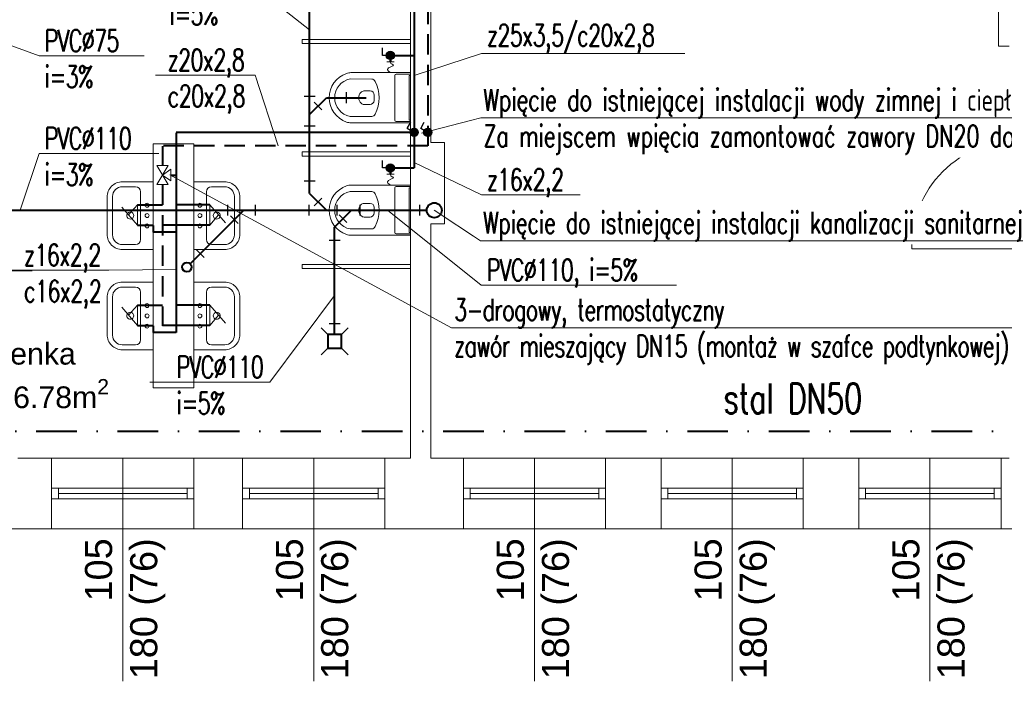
# Model space of a CAD drawing. Header units: millimetres. Extents: x -2390 to 43572, y -15084 to -12114.
# Tile 4 of 52: x 3946 to 4673, y -14257 to -13769. Entities that reach past the tile are written whole.
import ezdxf
from ezdxf import colors
from ezdxf.entities.mleader import LeaderData, LeaderLine
from ezdxf.math import Vec2, Vec3

# ---------------------------------------------------------------- set-up
doc = ezdxf.new("R2010")
doc.units = ezdxf.units.MM
for name, pattern in [('ACAD_ISO02W100', [15, 12, -3]), ('DASHDOT', [1, 0.5, -0.25, 0, -0.25]), ('DASHED2', [0.375, 0.25, -0.125])]:
    doc.linetypes.add(name, pattern=pattern)
for name, color, linetype, lineweight in [('@   Woda zimna', 5, 'Continuous', 40), ('@ c.o. zasilanie', 1, 'Continuous', 50), ('@ kanalizacja sanitarna', 18, 'Continuous', 40), ('@ Woda zimna', 5, 'Continuous', 50), ('@ Woda_ciepła', 1, 'ACAD_ISO02W100', 40), ('@HYDRANTOWA', 108, 'DASHDOT', 40), ('B_Wyposażenie', 10, 'Continuous', 9), ('IS-opis', 7, 'Continuous', 25), ('opisy', 5, 'Continuous', 5), ('stolarka', 3, 'Continuous', 9), ('ściany nośne', 1, 'Continuous', 25)]:
    doc.layers.add(name, color=color, linetype=linetype, lineweight=lineweight)
doc.styles.get("Standard").update_dxf_attribs({"font": 'arial.ttf'})
doc.styles.add('STYLE1', font='arial.ttf', dxfattribs={"width": 0.8, "oblique": 10})
doc.styles.add('TABELKA', font='romans.shx', dxfattribs={"width": 0.9})

# ---------------------------------------------------------------- blocks, each defined once
blk = doc.blocks.new('_None')

msp = doc.modelspace()

# ---------------------------------------------------------------- hatches: boundary and pattern name
at = {"layer": '@ Woda zimna', "lineweight": 25}
for color, points in [(256, [(4216.74, -13795.3, 1), (4222.85, -13795.3, 1)]), (5, [(4234.32, -13852.06, 1), (4240.43, -13852.06, 1)]), (1, [(4244.32, -13852.06, 1), (4250.43, -13852.06, 1)]), (256, [(4216.74, -13878.3, 1), (4222.85, -13878.3, 1)])]:
    msp.add_hatch(color=color, dxfattribs=at).paths.add_polyline_path(points)

# ---------------------------------------------------------------- linework, layer by layer
at = {"layer": '@   Woda zimna'}
for p, q in [((4237.37, -13677.13), (4237.37, -13878.3)), ((4219.79, -13795.3), (4237.37, -13795.3)), ((4237.37, -13852.06), (4061.55, -13852.06)), ((4061.55, -13852.32), (4061.55, -13999.73)), ((4057.73, -13883.53), (4061.55, -13883.53)), ((4219.79, -13878.3), (4237.37, -13878.3)), ((4086.48, -13905.47), (4061.55, -13905.47)), ((4033.02, -13920.47), (4044.66, -13920.47)), ((4044.68, -13920.73), (4044.68, -13925.73)), ((4061.55, -13925.73), (4044.68, -13925.73)), ((4086.48, -13979.47), (4061.55, -13979.47)), ((4033.02, -13994.47), (4044.66, -13994.47)), ((4044.68, -13994.73), (4044.68, -13999.73)), ((4061.55, -13999.73), (4044.68, -13999.73))]:
    msp.add_line(p, q, dxfattribs=at)
at = {"layer": '@ c.o. zasilanie', "color": 0, "lineweight": 5, "ltscale": 100}
for p, q in [((4055.79, -13890.59), (4047.32, -13876.47)), ((4055.79, -13876.47), (4047.32, -13890.59)), ((4047.32, -13876.47), (4055.79, -13876.47)), ((4057.73, -13879.29), (4051.55, -13883.53)), ((4051.55, -13883.53), (4057.73, -13887.76)), ((4057.73, -13887.76), (4057.73, -13879.29)), ((4047.32, -13890.59), (4055.79, -13890.59))]:
    msp.add_line(p, q, dxfattribs=at)
at = {"layer": '@ kanalizacja sanitarna'}
for p, q in [((4160.18, -13897.1), (4160.18, -13755.91)), ((4160.18, -13838.91), (4172.58, -13826.5)), ((4172.58, -13826.5), (4201.92, -13826.48)), ((4160.18, -13897.1), (4172.58, -13909.5)), ((3821.83, -13909.5), (4246.67, -13909.5)), ((4072.03, -13949.01), (4111.53, -13909.5)), ((4178.64, -13921.91), (4191.04, -13909.5)), ((4178.64, -14001.2), (4178.64, -13921.91))]:
    msp.add_line(p, q, dxfattribs=at)
at = {"layer": '@ kanalizacja sanitarna', "lineweight": 25}
for p, q in [((4164.18, -13825.62), (4156.18, -13825.62)), ((4187.25, -13822.49), (4187.25, -13830.49)), ((4169.2, -13835.53), (4163.54, -13829.87)), ((4164.18, -13847.42), (4156.18, -13847.42)), ((4164.18, -13888.06), (4156.18, -13888.06)), ((4099.47, -13905.5), (4099.47, -13913.5)), ((4119.88, -13905.5), (4119.88, -13913.5)), ((4159.65, -13905.5), (4159.65, -13913.5)), ((4169.2, -13900.48), (4163.54, -13906.14)), ((4180.28, -13905.5), (4180.28, -13913.5)), ((4197.29, -13905.5), (4197.29, -13913.5)), ((4241.39, -13905.5), (4241.39, -13913.5)), ((4187.66, -13918.53), (4182, -13912.87)), ((4107.48, -13919.22), (4101.82, -13913.56)), ((4182.64, -13931.82), (4174.64, -13931.82)), ((4082.41, -13944.28), (4076.76, -13938.63)), ((4182.64, -13993.34), (4174.64, -13993.34)), ((4168.64, -13996.2), (4173.64, -14001.2)), ((4183.64, -14001.2), (4188.64, -13996.2)), ((4168.64, -14016.2), (4173.64, -14011.2)), ((4183.64, -14011.2), (4188.64, -14016.2))]:
    msp.add_line(p, q, dxfattribs=at)
at = {"layer": '@ kanalizacja sanitarna'}
msp.add_lwpolyline([(4173.64, -14011.2), (4183.64, -14011.2), (4183.64, -14001.2), (4173.64, -14001.2)], close=True, dxfattribs=at)
for centre, radius in [((4252.17, -13909.5), 5.5), ((4069.56, -13951.48), 3.5)]:
    msp.add_circle(centre, radius, dxfattribs=at)
at = {"layer": '@ Woda zimna', "lineweight": 25}
for p, q in [((4213.95, -13795.3), (4213.95, -13789.79)), ((4216.74, -13795.3), (4213.95, -13795.3)), ((4232.23, -13849.27), (4234.85, -13844.43)), ((4234.69, -13850.6), (4232.23, -13849.27)), ((4213.95, -13878.3), (4213.95, -13872.79)), ((4216.74, -13878.3), (4213.95, -13878.3))]:
    msp.add_line(p, q, dxfattribs=at)
at = {"layer": '@ Woda zimna', "lineweight": 9}
for p, q in [((4222.48, -13799.97), (4217.1, -13799.97)), ((4222.48, -13882.97), (4217.1, -13882.97))]:
    msp.add_line(p, q, dxfattribs=at)
at = {"layer": '@ Woda zimna'}
for p, q in [((4219.79, -13797.34), (4219.79, -13800.22)), ((4219.79, -13880.34), (4219.79, -13883.22))]:
    msp.add_line(p, q, dxfattribs=at)
at = {"layer": '@ Woda zimna', "lineweight": 15}
for p, q in [((4033.02, -13905.47), (4026.52, -13912.97)), ((4033.02, -13920.47), (4033.02, -13905.47)), ((4086.48, -13905.47), (4098.04, -13918.82)), ((4086.48, -13905.47), (4086.48, -13920.47)), ((4033.02, -13920.47), (4021.46, -13907.12)), ((4086.48, -13920.47), (4092.98, -13912.97)), ((4033.02, -13994.47), (4021.46, -13981.12)), ((4033.02, -13979.47), (4026.52, -13986.97)), ((4033.02, -13994.47), (4033.02, -13979.47)), ((4086.48, -13979.47), (4098.04, -13992.82)), ((4086.48, -13979.47), (4086.48, -13994.47)), ((4086.48, -13994.47), (4092.98, -13986.97))]:
    msp.add_line(p, q, dxfattribs=at)
at = {"layer": '@ Woda zimna', "lineweight": 25}
for centre in [(4219.79, -13795.3), (4219.79, -13878.3)]:
    msp.add_circle(centre, 3.05, dxfattribs=at)
at = {"layer": '@ Woda zimna', "color": 5, "lineweight": 25}
msp.add_circle((4237.37, -13852.06), 3.05, dxfattribs=at)
at = {"layer": '@ Woda zimna', "color": 1, "lineweight": 25}
msp.add_circle((4247.37, -13852.06), 3.05, dxfattribs=at)
at = {"layer": '@ Woda zimna', "lineweight": 9}
for points in [[(4219.79, -13800.22), (4220, -13801.94), (4225.21, -13802.19), (4216.48, -13804.36), (4217.93, -13806.53), (4219.81, -13807.98)], [(4219.79, -13883.22), (4220, -13884.94), (4225.21, -13885.19), (4216.48, -13887.36), (4217.93, -13889.53), (4219.81, -13890.98)]]:
    msp.add_open_spline(points, degree=3, knots=[0, 0, 0, 0, 4.811334, 12.53861, 14.786894, 14.786894, 14.786894, 14.786894], dxfattribs=at)
at = {"layer": '@ Woda_ciepła', "linetype": 'DASHED2', "ltscale": 60}
for p, q in [((4247.37, -13862.06), (4051.55, -13862.06)), ((4051.55, -13862.32), (4051.55, -13876.47)), ((4051.55, -13890.59), (4051.55, -13994.73))]:
    msp.add_line(p, q, dxfattribs=at)
at = {"layer": '@ Woda_ciepła', "linetype": 'ByBlock', "ltscale": 5}
for p, q in [((4033.02, -13905.47), (4051.55, -13905.47)), ((4086.48, -13920.47), (4051.55, -13920.47)), ((4033.02, -13979.47), (4051.55, -13979.47)), ((4086.48, -13994.47), (4051.55, -13994.47))]:
    msp.add_line(p, q, dxfattribs=at)
at = {"layer": '@HYDRANTOWA', "ltscale": 60, "transparency": 33554687}
msp.add_line((3237.05, -14072.5), (6168.92, -14072.5), dxfattribs=at)
at = {"layer": 'B_Wyposażenie', "color": 252, "lineweight": 0}
for p, q in [((4234.66, -13783.49), (4154.66, -13783.49)), ((4154.66, -13786.49), (4154.66, -13783.49)), ((4234.66, -13786.49), (4154.66, -13786.49)), ((4234.66, -13807.98), (4190.7, -13807.98)), ((4222.97, -13843), (4222.97, -13809.98)), ((4223.97, -13808.98), (4234.66, -13808.98)), ((4233.66, -13843), (4233.66, -13809.98)), ((4233.66, -13809.98), (4234.66, -13809.98)), ((4205.98, -13812.72), (4190.08, -13812.66)), ((4200.3, -13821.5), (4204.85, -13821.5)), ((4207.78, -13828.5), (4207.85, -13824.5)), ((4200.37, -13831.5), (4204.78, -13831.5)), ((4190.08, -13840.3), (4205.98, -13840.24)), ((4190.7, -13845), (4234.66, -13845)), ((4223.97, -13844), (4234.66, -13844)), ((4233.66, -13843), (4234.66, -13843)), ((4234.66, -13866.49), (4154.66, -13866.49)), ((4154.66, -13869.49), (4154.66, -13866.49)), ((4234.66, -13869.49), (4154.66, -13869.49)), ((4021.92, -13888.52), (4044.66, -13888.52)), ((4044.66, -13938.48), (4044.66, -13888.52)), ((4074.66, -13938.48), (4074.66, -13888.52)), ((4097.4, -13888.52), (4074.66, -13888.52)), ((4234.66, -13890.98), (4190.7, -13890.98)), ((4031.64, -13892.17), (4021.88, -13892.17)), ((4035.39, -13895.92), (4035.39, -13931.08)), ((4083.94, -13895.92), (4083.94, -13931.08)), ((4087.69, -13892.17), (4097.45, -13892.17)), ((4205.98, -13895.72), (4190.08, -13895.66)), ((4222.97, -13926), (4222.97, -13892.98)), ((4223.97, -13891.98), (4234.66, -13891.98)), ((4233.66, -13926), (4233.66, -13892.98)), ((4233.66, -13892.98), (4234.66, -13892.98)), ((4010.68, -13916), (4010.68, -13899.77)), ((4010.68, -13906.89), (4010.68, -13904.66)), ((4014.68, -13916), (4014.68, -13899.37)), ((4014.68, -13906.89), (4014.68, -13905.47)), ((4104.65, -13916), (4104.65, -13899.37)), ((4104.65, -13906.89), (4104.65, -13905.47)), ((4108.65, -13916), (4108.65, -13899.77)), ((4108.65, -13906.89), (4108.65, -13904.66)), ((4200.3, -13904.5), (4204.85, -13904.5)), ((4207.78, -13911.5), (4207.85, -13907.5)), ((4010.68, -13916), (4010.68, -13927.23)), ((4014.68, -13916), (4014.68, -13927.63)), ((4104.65, -13916), (4104.65, -13927.63)), ((4108.65, -13916), (4108.65, -13927.23)), ((4200.37, -13914.5), (4204.78, -13914.5)), ((4010.68, -13925.11), (4010.68, -13927.34)), ((4014.68, -13925.11), (4014.68, -13926.53)), ((4104.65, -13925.11), (4104.65, -13926.53)), ((4108.65, -13925.11), (4108.65, -13927.34)), ((4190.08, -13923.3), (4205.98, -13923.24)), ((4190.7, -13928), (4234.66, -13928)), ((4223.97, -13927), (4234.66, -13927)), ((4233.66, -13926), (4234.66, -13926)), ((4031.64, -13934.83), (4021.88, -13934.83)), ((4087.69, -13934.83), (4097.45, -13934.83)), ((4021.92, -13938.48), (4044.66, -13938.48)), ((4097.4, -13938.48), (4074.66, -13938.48)), ((4234.66, -13949.49), (4154.66, -13949.49)), ((4154.66, -13952.49), (4154.66, -13949.49)), ((4234.66, -13952.49), (4154.66, -13952.49)), ((4021.92, -13962.52), (4044.66, -13962.52)), ((4044.66, -14012.48), (4044.66, -13962.52)), ((4074.66, -14012.48), (4074.66, -13962.52)), ((4097.4, -13962.52), (4074.66, -13962.52)), ((4031.64, -13966.17), (4021.88, -13966.17)), ((4035.39, -13969.92), (4035.39, -14005.08)), ((4083.94, -13969.92), (4083.94, -14005.08)), ((4087.69, -13966.17), (4097.45, -13966.17)), ((4010.68, -13990), (4010.68, -13973.77)), ((4010.68, -13980.89), (4010.68, -13978.66)), ((4014.68, -13990), (4014.68, -13973.37)), ((4104.65, -13990), (4104.65, -13973.37)), ((4108.65, -13990), (4108.65, -13973.77)), ((4108.65, -13980.89), (4108.65, -13978.66)), ((4014.68, -13980.89), (4014.68, -13979.47)), ((4104.65, -13980.89), (4104.65, -13979.47)), ((4010.68, -13990), (4010.68, -14001.23)), ((4014.68, -13990), (4014.68, -14001.63)), ((4104.65, -13990), (4104.65, -14001.63)), ((4108.65, -13990), (4108.65, -14001.23)), ((4010.68, -13999.11), (4010.68, -14001.34)), ((4014.68, -13999.11), (4014.68, -14000.53)), ((4104.65, -13999.11), (4104.65, -14000.53)), ((4108.65, -13999.11), (4108.65, -14001.34)), ((4031.64, -14008.83), (4021.88, -14008.83)), ((4021.92, -14012.48), (4044.66, -14012.48)), ((4097.4, -14012.48), (4074.66, -14012.48)), ((4087.69, -14008.83), (4097.45, -14008.83))]:
    msp.add_line(p, q, dxfattribs=at)
for centre in [(4040.18, -13905.81), (4079.15, -13905.81), (4040.18, -13921.05), (4079.15, -13921.05), (4040.18, -13979.81), (4079.15, -13979.81), (4040.18, -13995.05), (4079.15, -13995.05)]:
    msp.add_circle(centre, 1.46, dxfattribs=at)
for centre, radius, start, end in [((4193.67, -13826.49), 19.02, 109.26952, 250.73048), ((4190.7, -13817.98), 10, 90, 109.26952), ((4223.97, -13809.98), 1, 90, 180), ((4192.74, -13826.48), 14.08, 100.9111, 259.0889), ((4205.96, -13815.72), 3, 26.06042, 89.60977), ((4183.95, -13826.48), 27.5, 333.93958, 26.06042), ((4201.92, -13826.48), 5.53, 134.47774, 228.16021), ((4200.3, -13824.5), 3, 90, 138.95226), ((4204.85, -13824.5), 3, 0, 90), ((4200.37, -13828.5), 3, 224.31918, 270), ((4204.78, -13828.5), 3, 270, 0), ((4205.96, -13837.24), 3, 270.39023, 333.93958), ((4190.7, -13835), 10, 250.73048, 270), ((4223.97, -13843), 1, 180, 270), ((4021.92, -13899.77), 11.25, 89.99721, 180.00279), ((4097.4, -13899.77), 11.25, 359.99721, 90.00279), ((4193.67, -13909.49), 19.02, 109.26952, 250.73048), ((4190.7, -13900.98), 10, 90, 109.26952), ((4021.88, -13899.37), 7.2, 90.0036, 179.9964), ((4031.64, -13895.92), 3.75, 0.01128, 89.98872), ((4087.69, -13895.92), 3.75, 90.01128, 179.98872), ((4097.45, -13899.37), 7.2, 0.0036, 89.9964), ((4192.74, -13909.48), 14.08, 100.9111, 259.0889), ((4205.96, -13898.72), 3, 26.06042, 89.60977), ((4183.95, -13909.48), 27.5, 333.93958, 26.06042), ((4223.97, -13892.98), 1, 90, 180), ((4201.92, -13909.48), 5.53, 134.47774, 228.16021), ((4200.3, -13907.5), 3, 90, 138.95226), ((4204.85, -13907.5), 3, 0, 90), ((4027.78, -13913.43), 2.56, 359.99632, 180.00368), ((4027.78, -13913.43), 2.56, 179.99632, 0.00368), ((4040.18, -13913.43), 1.46, 0, 180), ((4040.18, -13913.43), 1.46, 180, 0), ((4079.15, -13913.43), 1.46, 0, 180), ((4079.15, -13913.43), 1.46, 180, 0), ((4091.55, -13913.43), 2.56, 359.99632, 180.00368), ((4091.55, -13913.43), 2.56, 179.99632, 0.00368), ((4204.78, -13911.5), 3, 270, 0), ((4200.37, -13911.5), 3, 224.31918, 270), ((4021.92, -13927.23), 11.25, 179.99721, 270.00279), ((4021.88, -13927.63), 7.2, 180.0036, 269.9964), ((4097.4, -13927.23), 11.25, 269.99721, 0.00279), ((4097.45, -13927.63), 7.2, 270.0036, 359.9964), ((4190.7, -13918), 10, 250.73048, 270), ((4205.96, -13920.24), 3, 270.39023, 333.93958), ((4223.97, -13926), 1, 180, 270), ((4031.64, -13931.08), 3.75, 270.01128, 359.98872), ((4087.69, -13931.08), 3.75, 180.01128, 269.98872), ((4021.92, -13973.77), 11.25, 89.99721, 180.00279), ((4097.4, -13973.77), 11.25, 359.99721, 90.00279), ((4021.88, -13973.37), 7.2, 90.0036, 179.9964), ((4031.64, -13969.92), 3.75, 0.01128, 89.98872), ((4087.69, -13969.92), 3.75, 90.01128, 179.98872), ((4097.45, -13973.37), 7.2, 0.0036, 89.9964), ((4027.78, -13987.43), 2.56, 359.99632, 180.00368), ((4040.18, -13987.43), 1.46, 0, 180), ((4079.15, -13987.43), 1.46, 0, 180), ((4091.55, -13987.43), 2.56, 359.99632, 180.00368), ((4027.78, -13987.43), 2.56, 179.99632, 0.00368), ((4040.18, -13987.43), 1.46, 180, 0), ((4079.15, -13987.43), 1.46, 180, 0), ((4091.55, -13987.43), 2.56, 179.99632, 0.00368), ((4021.92, -14001.23), 11.25, 179.99721, 270.00279), ((4021.88, -14001.63), 7.2, 180.0036, 269.9964), ((4031.64, -14005.08), 3.75, 270.01128, 359.98872), ((4087.69, -14005.08), 3.75, 180.01128, 269.98872), ((4097.4, -14001.23), 11.25, 269.99721, 0.00279), ((4097.45, -14001.63), 7.2, 270.0036, 359.9964)]:
    msp.add_arc(centre, radius, start, end, dxfattribs=at)
at = {"layer": 'opisy', "color": 252, "lineweight": 0}
for p, q in [((4022.16, -14092.5), (4022.16, -14257.08)), ((4163.16, -14092.5), (4163.16, -14257.08)), ((4326.16, -14092.5), (4326.16, -14257.08)), ((4472.16, -14092.5), (4472.16, -14257.08)), ((4618.16, -14092.5), (4618.16, -14257.08))]:
    msp.add_line(p, q, dxfattribs=at)
at = {"layer": 'stolarka', "color": 252, "lineweight": 0}
for p, q in [((4684.66, -13938), (4604.66, -13938)), ((3969.66, -14114.5), (3974.66, -14114.5)), ((3974.66, -14114.5), (3974.66, -14122.5)), ((3974.66, -14114.5), (4069.66, -14114.5)), ((4074.66, -14114.5), (4069.66, -14114.5)), ((4069.66, -14114.5), (4069.66, -14122.5)), ((4110.66, -14114.5), (4115.66, -14114.5)), ((4115.66, -14114.5), (4115.66, -14122.5)), ((4115.66, -14114.5), (4210.66, -14114.5)), ((4215.66, -14114.5), (4210.66, -14114.5)), ((4210.66, -14114.5), (4210.66, -14122.5)), ((4273.66, -14114.5), (4278.66, -14114.5)), ((4278.66, -14114.5), (4278.66, -14122.5)), ((4278.66, -14114.5), (4373.66, -14114.5)), ((4378.66, -14114.5), (4373.66, -14114.5)), ((4373.66, -14114.5), (4373.66, -14122.5)), ((4419.66, -14114.5), (4424.66, -14114.5)), ((4424.66, -14114.5), (4424.66, -14122.5)), ((4424.66, -14114.5), (4519.66, -14114.5)), ((4524.66, -14114.5), (4519.66, -14114.5)), ((4519.66, -14114.5), (4519.66, -14122.5)), ((4565.66, -14114.5), (4570.66, -14114.5)), ((4570.66, -14114.5), (4570.66, -14122.5)), ((4570.66, -14114.5), (4665.66, -14114.5)), ((4670.66, -14114.5), (4665.66, -14114.5)), ((4665.66, -14114.5), (4665.66, -14122.5)), ((3974.66, -14122.5), (3969.66, -14122.5)), ((3974.66, -14118.5), (4069.66, -14118.5)), ((3974.66, -14122.5), (4069.66, -14122.5)), ((4069.66, -14122.5), (4074.66, -14122.5)), ((4115.66, -14122.5), (4110.66, -14122.5)), ((4115.66, -14118.5), (4210.66, -14118.5)), ((4115.66, -14122.5), (4210.66, -14122.5)), ((4210.66, -14122.5), (4215.66, -14122.5)), ((4278.66, -14122.5), (4273.66, -14122.5)), ((4278.66, -14118.5), (4373.66, -14118.5)), ((4278.66, -14122.5), (4373.66, -14122.5)), ((4373.66, -14122.5), (4378.66, -14122.5)), ((4424.66, -14122.5), (4419.66, -14122.5)), ((4424.66, -14118.5), (4519.66, -14118.5)), ((4424.66, -14122.5), (4519.66, -14122.5)), ((4519.66, -14122.5), (4524.66, -14122.5)), ((4570.66, -14122.5), (4565.66, -14122.5)), ((4570.66, -14118.5), (4665.66, -14118.5)), ((4570.66, -14122.5), (4665.66, -14122.5)), ((4665.66, -14122.5), (4670.66, -14122.5))]:
    msp.add_line(p, q, dxfattribs=at)
msp.add_lwpolyline([(4604.66, -13938, -0.425735), (4684.66, -13858)], format="xyb", dxfattribs=at)
at = {"layer": 'ściany nośne', "color": 252, "lineweight": 0}
for p, q in [((4234.66, -13679.49), (4234.66, -14092.5)), ((4249.66, -13679.49), (4249.66, -13859.49)), ((4668.66, -13679.49), (4668.66, -13788.5)), ((4668.66, -13788.5), (4676.66, -13788.5)), ((4074.66, -13860.5), (4044.66, -13860.5)), ((4044.66, -13860.5), (4044.66, -14040.5)), ((4074.66, -14040.5), (4074.66, -13860.5)), ((4259.66, -13859.49), (4249.66, -13859.49)), ((4259.66, -13859.49), (4259.66, -13919.49)), ((4249.66, -13919.49), (4249.66, -14092.5)), ((4259.66, -13919.49), (4249.66, -13919.49)), ((4044.66, -14040.5), (4074.66, -14040.5)), ((4234.66, -14092.5), (3944.66, -14092.5)), ((3969.66, -14092.5), (3969.66, -14144.5)), ((4074.66, -14092.5), (4074.66, -14144.5)), ((4110.66, -14092.5), (4110.66, -14144.5)), ((4215.66, -14092.5), (4215.66, -14144.5)), ((4676.66, -14092.5), (4249.66, -14092.5)), ((4273.66, -14144.5), (4273.66, -14092.5)), ((4378.66, -14144.5), (4378.66, -14092.5)), ((4419.66, -14144.5), (4419.66, -14092.5)), ((4524.66, -14144.5), (4524.66, -14092.5)), ((4565.66, -14144.5), (4565.66, -14092.5)), ((4670.66, -14092.5), (4670.66, -14144.5)), ((5749.66, -14144.5), (3173.66, -14144.5))]:
    msp.add_line(p, q, dxfattribs=at)

# ---------------------------------------------------------------- texts
at = {"layer": 'opisy', "color": 252, "lineweight": 0, "insert": (3830.47, -14007.4), "char_height": 16, "width": 223.7793, "attachment_point": 1}
msp.add_mtext('\\A1;\\pi67.628;Łazienka\\P\\pi44.928;pow. 16.78m{\\H0.7x;\\S2^ ;}', dxfattribs=at)
at = {"layer": 'opisy', "color": 252, "lineweight": 0, "char_height": 20, "width": 104.9128, "attachment_point": 3, "rotation": 90}
for insert in [(3994.33, -14151.57), (4135.33, -14151.57), (4298.33, -14151.57), (4444.33, -14151.57), (4590.33, -14151.57)]:
    msp.add_mtext('105\\P180 (76)', dxfattribs=dict(at, insert=insert))

# ---------------------------------------------------------------- leaders
at = {"layer": 'IS-opis', "color": 7}
ml = msp.add_multileader_mtext('Standard', dxfattribs=at)
ml.set_content('{\\Fsimplex|c238;\\W0.7;\\T0.95;\\C256;z16x2,2}', color=7, style='TABELKA')
ml.set_leader_properties(color=256, linetype='ByLayer', lineweight=5)
ml.set_arrow_properties(name='NONE')
ml.build(insert=Vec2(0, 0))
ml.multileader.update_dxf_attribs({"has_dogleg": 0, "text_left_attachment_type": 6, "text_right_attachment_type": 6, "dogleg_length": 0, "arrow_head_size": 0})
ctx = ml.context
ctx.base_point, ctx.char_height, ctx.arrow_head_size, ctx.landing_gap_size, ctx.plane_origin, ctx.plane_y_axis = Vec3(4287.06, -13898.14), 16, 0, 4, Vec3(944.71, -14486.21), Vec3(0, 1, 0)
ctx.left_attachment, ctx.right_attachment = 6, 6
notes = []
notes.append((ctx, [(1, (1, 1, 0), (4287.06, -13898.14), (1, 0), 0, [(0, [(4237.37, -13874.27)], 0, [])])]))
ctx.mtext.insert, ctx.mtext.line_spacing_style, ctx.mtext.flow_direction = Vec3(4291.06, -13878.94), 2, 5
ml = msp.add_multileader_mtext('Standard', dxfattribs=at)
ml.set_content('{\\Fsimplex|c238;\\W0.7;\\T0.95;\\C256;PVC%%C110\\Pi=3%}', color=7, style='TABELKA')
ml.set_leader_properties(color=256, linetype='ByLayer', lineweight=5)
ml.set_arrow_properties(name='NONE')
ml.build(insert=Vec2(0, 0))
ml.multileader.update_dxf_attribs({"has_dogleg": 0, "text_left_attachment_type": 6, "text_right_attachment_type": 6, "dogleg_length": 0, "arrow_head_size": 0})
ctx = ml.context
ctx.base_point, ctx.char_height, ctx.arrow_head_size, ctx.landing_gap_size, ctx.plane_origin, ctx.plane_y_axis = Vec3(3866.93, -13954.12), 16, 0, 4, Vec3(502.71, -14543.69), Vec3(0, 1, 0)
ctx.left_attachment, ctx.right_attachment = 6, 6
notes.append((ctx, [(1, (1, 1, 0), (3866.93, -13954.12), (1, 0), 0, [(0, [(3857.34, -13909.5)], 0, [])])]))
ctx.mtext.insert, ctx.mtext.line_spacing_style, ctx.mtext.flow_direction = Vec3(3870.93, -13934.92), 2, 5
ml = msp.add_multileader_mtext('Standard', dxfattribs=at)
ml.set_content('{\\Fsimplex|c238;\\W0.7;\\T0.95;\\C256;z16x2,2\\Pc16x2,2}', color=7, style='TABELKA')
ml.set_leader_properties(color=256, linetype='ByLayer', lineweight=5)
ml.set_arrow_properties(name='NONE')
ml.build(insert=Vec2(0, 0))
ml.multileader.update_dxf_attribs({"has_dogleg": 0, "text_left_attachment_type": 6, "text_right_attachment_type": 6, "dogleg_length": 0, "arrow_head_size": 0})
ctx = ml.context
ctx.base_point, ctx.char_height, ctx.arrow_head_size, ctx.landing_gap_size, ctx.plane_origin, ctx.plane_y_axis = Vec3(3945.33, -13953.75), 16, 0, 4, Vec3(584.58, -14541.83), Vec3(0, 1, 0)
ctx.left_attachment, ctx.right_attachment = 6, 6
notes.append((ctx, [(0, (1, 1, 0), (4011.97, -13953.75), (-1, 0), 0, [(0, [(4061.55, -13953.33)], 0, [])])]))
ctx.mtext.insert, ctx.mtext.line_spacing_style, ctx.mtext.flow_direction = Vec3(3949.33, -13934.55), 2, 5
ml = msp.add_multileader_mtext('Standard', dxfattribs=at)
ml.set_content('{\\Fsimplex|c238;\\W0.7;\\T0.95;\\C256;PVC%%C110\\Pi=5%}', color=7, style='TABELKA')
ml.set_leader_properties(color=256, linetype='ByLayer', lineweight=5)
ml.set_arrow_properties(name='NONE')
ml.build(insert=Vec2(0, 0))
ml.multileader.update_dxf_attribs({"has_dogleg": 0, "text_left_attachment_type": 6, "text_right_attachment_type": 6, "dogleg_length": 0, "arrow_head_size": 0})
ctx = ml.context
ctx.base_point, ctx.char_height, ctx.arrow_head_size, ctx.landing_gap_size, ctx.plane_origin, ctx.plane_y_axis = Vec3(4057.98, -14036.39), 16, 0, 4, Vec3(731.55, -14626.5), Vec3(0, 1, 0)
ctx.left_attachment, ctx.right_attachment = 6, 6
notes.append((ctx, [(0, (1, 1, 0), (4130.7, -14036.39), (-1, 0), 0, [(0, [(4178.64, -13972.39)], 0, [])])]))
ctx.mtext.insert, ctx.mtext.line_spacing_style, ctx.mtext.flow_direction = Vec3(4061.98, -14017.19), 2, 5
for ctx, leaders in notes:
    for number, flags, end, landing, length, lines in leaders:
        leader = LeaderData()
        leader.index, (leader.has_last_leader_line, leader.has_dogleg_vector, leader.attachment_direction) = number, flags
        leader.last_leader_point, leader.dogleg_vector, leader.dogleg_length = Vec3(end), Vec3(landing), length
        for number, points, colour, breaks in lines:
            line = LeaderLine()
            line.index, line.vertices, line.color, line.breaks = number, Vec3.list(points), colors.encode_raw_color(colour), breaks
            leader.lines.append(line)
        ctx.leaders.append(leader)

# ---------------------------------------------------------------- next in the draw order: texts
at = {"layer": '@HYDRANTOWA', "lineweight": 30, "transparency": 33554687, "insert": (4585.99, -14037.4), "char_height": 22, "width": 120.2122, "attachment_point": 3, "style": 'STYLE1', "bg_fill": 3, "box_fill_scale": 1.1, "bg_fill_color": 256, "bg_fill_transparency": 0}
msp.add_mtext('\\pxql;{\\Fsimplex|c238;\\Q0;\\W0.7;\\C0;stal DN50}', dxfattribs=at)

# ---------------------------------------------------------------- next in the draw order: leaders
at = {"layer": 'IS-opis', "color": 7}
ml = msp.add_multileader_mtext('Standard', dxfattribs=at)
ml.set_content('\\A1;{\\Fsimplex|c238;\\W0.7;\\T0.95;\\C256;3-drogowy, termostatyczny \\Pzawór mieszający DN15\\fISOCPEUR|b0|i0|c238|p34;\\P\\Fsimplex|c238;\\C7;montaż w szafce podtynkowej}', color=7, style='TABELKA')
ml.set_leader_properties(color=256, linetype='ByLayer', lineweight=5)
ml.set_arrow_properties(name='NONE')
ml.build(insert=Vec2(0, 0))
ml.multileader.update_dxf_attribs({"text_left_attachment_type": 6, "text_right_attachment_type": 6, "dogleg_length": 0, "arrow_head_size": 0})
ctx = ml.context
ctx.base_point, ctx.char_height, ctx.arrow_head_size, ctx.plane_origin = Vec3(4207.27, -13569.28), 16, 0, Vec3(1782.42, -23310.63)
ctx.left_attachment, ctx.right_attachment = 6, 6
notes = []
notes.append((ctx, [(0, (1, 1, 0), (4207.27, -13569.28), (1, 0), 0, [(0, [(4174.23, -13667.13)], 0, [])])]))
ctx.mtext.insert, ctx.mtext.flow_direction = Vec3(4209.27, -13547.95), 5
ctx.mtext.has_bg_fill, ctx.mtext.bg_color, ctx.mtext.bg_scale_factor, ctx.mtext.bg_transparency, ctx.mtext.use_window_bg_color = 1, -1027028792, 1.5, 0, 1
ml = msp.add_multileader_mtext('Standard', dxfattribs=at)
ml.set_content('{\\Fsimplex|c238;\\W0.7;\\T0.95;\\C256;z20x2,8\\Pc20x2,8}', color=7, style='TABELKA')
ml.set_leader_properties(color=256, linetype='ByLayer', lineweight=5)
ml.set_arrow_properties(name='NONE')
ml.build(insert=Vec2(0, 0))
ml.multileader.update_dxf_attribs({"has_dogleg": 0, "text_left_attachment_type": 6, "text_right_attachment_type": 6, "dogleg_length": 0, "arrow_head_size": 0})
ctx = ml.context
ctx.base_point, ctx.char_height, ctx.arrow_head_size, ctx.landing_gap_size, ctx.plane_origin, ctx.plane_y_axis = Vec3(4051.33, -13809.77), 16, 0, 4, Vec3(708.98, -14397.85), Vec3(0, 1, 0)
ctx.left_attachment, ctx.right_attachment = 6, 6
notes.append((ctx, [(0, (1, 1, 0), (4119.99, -13809.77), (-1, 0), 0, [(0, [(4137.06, -13862.06)], 0, [])])]))
ctx.mtext.insert, ctx.mtext.line_spacing_style, ctx.mtext.flow_direction = Vec3(4055.33, -13790.57), 2, 5
ctx.mtext.has_bg_fill, ctx.mtext.bg_color, ctx.mtext.bg_scale_factor, ctx.mtext.bg_transparency, ctx.mtext.use_window_bg_color = 1, -1027028792, 1.5, 0, 1
for ctx, leaders in notes:
    for number, flags, end, landing, length, lines in leaders:
        leader = LeaderData()
        leader.index, (leader.has_last_leader_line, leader.has_dogleg_vector, leader.attachment_direction) = number, flags
        leader.last_leader_point, leader.dogleg_vector, leader.dogleg_length = Vec3(end), Vec3(landing), length
        for number, points, colour, breaks in lines:
            line = LeaderLine()
            line.index, line.vertices, line.color, line.breaks = number, Vec3.list(points), colors.encode_raw_color(colour), breaks
            leader.lines.append(line)
        ctx.leaders.append(leader)

# ---------------------------------------------------------------- next in the draw order: linework, layer by layer
at = {"layer": '@ Woda_ciepła', "linetype": 'DASHED2', "ltscale": 60}
msp.add_line((4247.37, -13667.13), (4247.37, -13862.06), dxfattribs=at)

# ---------------------------------------------------------------- next in the draw order: leaders
at = {"layer": 'IS-opis', "color": 7}
ml = msp.add_multileader_mtext('Standard', dxfattribs=at)
ml.set_content('{\\Fsimplex|c238;\\W0.7;\\T0.95;\\C256;PVC%%C75\\Pi=3%}', color=7, style='TABELKA')
ml.set_leader_properties(color=256, linetype='ByLayer', lineweight=5)
ml.set_arrow_properties(name='NONE')
ml.build(insert=Vec2(0, 0))
ml.multileader.update_dxf_attribs({"has_dogleg": 0, "text_left_attachment_type": 6, "text_right_attachment_type": 6, "dogleg_length": 0, "arrow_head_size": 0})
ctx = ml.context
ctx.base_point, ctx.char_height, ctx.arrow_head_size, ctx.landing_gap_size, ctx.plane_origin, ctx.plane_y_axis = Vec3(3960.54, -13795.56), 16, 0, 4, Vec3(616.17, -14383.64), Vec3(0, 1, 0)
ctx.left_attachment, ctx.right_attachment = 6, 6
notes = []
notes.append((ctx, [(1, (1, 1, 0), (3960.54, -13795.56), (1, 0), 0, [(0, [(3904.59, -13775.07)], 0, [])])]))
ctx.mtext.insert, ctx.mtext.line_spacing_style, ctx.mtext.flow_direction = Vec3(3964.54, -13776.36), 2, 5
ml = msp.add_multileader_mtext('Standard', dxfattribs=at)
ml.set_content('{\\Fsimplex|c238;\\W0.7;\\T0.95;\\C256;z25x3,5/c20x2,8}', color=7, style='TABELKA')
ml.set_leader_properties(color=256, linetype='ByLayer', lineweight=5)
ml.set_arrow_properties(name='NONE')
ml.build(insert=Vec2(0, 0))
ml.multileader.update_dxf_attribs({"has_dogleg": 0, "text_left_attachment_type": 6, "text_right_attachment_type": 6, "dogleg_length": 0, "arrow_head_size": 0})
ctx = ml.context
ctx.base_point, ctx.char_height, ctx.arrow_head_size, ctx.landing_gap_size, ctx.plane_origin, ctx.plane_y_axis = Vec3(4287.06, -13793.75), 16, 0, 4, Vec3(944.71, -14398.06), Vec3(0, 1, 0)
ctx.left_attachment, ctx.right_attachment = 6, 6
notes.append((ctx, [(1, (1, 1, 0), (4287.06, -13793.75), (1, 0), 0, [(0, [(4237.37, -13809.98)], 0, [])])]))
ctx.mtext.insert, ctx.mtext.line_spacing_style, ctx.mtext.flow_direction = Vec3(4291.06, -13772.41), 2, 5
ml = msp.add_multileader_mtext('Standard', dxfattribs=at)
ml.set_content('{\\Fsimplex|c238;\\W0.7;\\T0.95;\\C256;PVC%%C110\\Pi=3%}', color=7, style='TABELKA')
ml.set_leader_properties(color=256, linetype='ByLayer', lineweight=5)
ml.set_arrow_properties(name='NONE')
ml.build(insert=Vec2(0, 0))
ml.multileader.update_dxf_attribs({"has_dogleg": 0, "text_left_attachment_type": 6, "text_right_attachment_type": 6, "dogleg_length": 0, "arrow_head_size": 0})
ctx = ml.context
ctx.base_point, ctx.char_height, ctx.arrow_head_size, ctx.landing_gap_size, ctx.plane_origin, ctx.plane_y_axis = Vec3(3960.54, -13867.73), 16, 0, 4, Vec3(616.17, -14455.81), Vec3(0, 1, 0)
ctx.left_attachment, ctx.right_attachment = 6, 6
notes.append((ctx, [(1, (1, 1, 0), (3960.54, -13867.73), (1, 0), 0, [(0, [(3946.55, -13909.5)], 0, [])])]))
ctx.mtext.insert, ctx.mtext.line_spacing_style, ctx.mtext.flow_direction = Vec3(3964.54, -13848.53), 2, 5
ml = msp.add_multileader_mtext('Standard', dxfattribs=at)
ml.set_content('\\A1;{\\Fsimplex|c238;\\W0.7;\\T0.95;\\C256;3-drogowy, termostatyczny \\Pzawór mieszający DN15 (\\C7;montaż w szafce podtynkowej)}', color=7, style='TABELKA')
ml.set_leader_properties(color=256, linetype='ByLayer', lineweight=5)
ml.set_arrow_properties(name='NONE')
ml.build(insert=Vec2(0, 0))
ml.multileader.update_dxf_attribs({"text_left_attachment_type": 6, "text_right_attachment_type": 6, "dogleg_length": 0, "arrow_head_size": 0})
ctx = ml.context
ctx.base_point, ctx.char_height, ctx.arrow_head_size, ctx.plane_origin = Vec3(4264.9, -13996.29), 16, 0, Vec3(1887.98, -23691.57)
ctx.left_attachment, ctx.right_attachment = 6, 6
notes.append((ctx, [(0, (1, 1, 0), (4264.9, -13996.29), (1, 0), 0, [(0, [(4057.05, -13883.27)], 0, [])])]))
ctx.mtext.insert, ctx.mtext.flow_direction = Vec3(4266.9, -13974.96), 5
for ctx, leaders in notes:
    for number, flags, end, landing, length, lines in leaders:
        leader = LeaderData()
        leader.index, (leader.has_last_leader_line, leader.has_dogleg_vector, leader.attachment_direction) = number, flags
        leader.last_leader_point, leader.dogleg_vector, leader.dogleg_length = Vec3(end), Vec3(landing), length
        for number, points, colour, breaks in lines:
            line = LeaderLine()
            line.index, line.vertices, line.color, line.breaks = number, Vec3.list(points), colors.encode_raw_color(colour), breaks
            leader.lines.append(line)
        ctx.leaders.append(leader)

# ---------------------------------------------------------------- next in the draw order: leaders
ml = msp.add_multileader_mtext('Standard', dxfattribs=at)
ml.set_content('{\\Fsimplex|c238;\\W0.7;\\T0.95;\\C256;PVC%%C110\\Pi=5%}', color=7, style='TABELKA')
ml.set_leader_properties(color=256, linetype='ByLayer', lineweight=5)
ml.set_arrow_properties(name='NONE')
ml.build(insert=Vec2(0, 0))
ml.multileader.update_dxf_attribs({"has_dogleg": 0, "text_left_attachment_type": 6, "text_right_attachment_type": 6, "dogleg_length": 0, "arrow_head_size": 0})
ctx = ml.context
ctx.base_point, ctx.char_height, ctx.arrow_head_size, ctx.landing_gap_size, ctx.plane_origin, ctx.plane_y_axis = Vec3(4052.78, -13749.19), 16, 0, 4, Vec3(708.4, -14337.27), Vec3(0, 1, 0)
ctx.left_attachment, ctx.right_attachment = 6, 6
notes = []
notes.append((ctx, [(0, (1, 1, 0), (4125.5, -13749.19), (-1, 0), 0, [(0, [(4160.18, -13776.3)], 0, [])])]))
ctx.mtext.insert, ctx.mtext.line_spacing_style, ctx.mtext.flow_direction = Vec3(4056.78, -13729.99), 2, 5
ctx.mtext.has_bg_fill, ctx.mtext.bg_color, ctx.mtext.bg_scale_factor, ctx.mtext.bg_transparency, ctx.mtext.use_window_bg_color = 1, -1027028792, 1.5, 0, 1
ml = msp.add_multileader_mtext('Standard', dxfattribs=at)
ml.set_content('\\A1;{\\W0.7;\\C256;Wpięcie do istniejącej instalacji wody zimnej i ciepłej\\PZa miejscem wpięcia zamontować zawory DN20 docinające węzeł sanitarny}', color=7, style='TABELKA')
ml.set_leader_properties(color=256, linetype='ByLayer', lineweight=5)
ml.set_arrow_properties(name='NONE')
ml.build(insert=Vec2(0, 0))
ml.multileader.update_dxf_attribs({"text_left_attachment_type": 6, "text_right_attachment_type": 6, "dogleg_length": 0, "arrow_head_size": 0})
ctx = ml.context
ctx.base_point, ctx.char_height, ctx.arrow_head_size, ctx.plane_origin = Vec3(4286.5, -13841.38), 16, 0, Vec3(3603.87, -23938.85)
ctx.left_attachment, ctx.right_attachment = 6, 6
notes.append((ctx, [(0, (1, 1, 0), (4286.5, -13841.38), (1, 0), 0, [(0, [(4242.77, -13852.57)], 0, [])])]))
ctx.mtext.insert, ctx.mtext.width, ctx.mtext.flow_direction = Vec3(4288.5, -13820.05), 673.7974, 5
ctx.mtext.has_bg_fill, ctx.mtext.bg_color, ctx.mtext.bg_scale_factor, ctx.mtext.bg_transparency, ctx.mtext.use_window_bg_color = 1, -1027028792, 1.5, 0, 1
ml = msp.add_multileader_mtext('Standard', dxfattribs=at)
ml.set_content('\\A1;{\\W0.7;\\C256;Wpięcie do istniejącej instalacji kanalizacji sanitarnej}', color=7, style='TABELKA')
ml.set_leader_properties(color=256, linetype='ByLayer', lineweight=5)
ml.set_arrow_properties(name='NONE')
ml.build(insert=Vec2(0, 0))
ml.multileader.update_dxf_attribs({"text_left_attachment_type": 6, "text_right_attachment_type": 6, "dogleg_length": 0, "arrow_head_size": 0})
ctx = ml.context
ctx.base_point, ctx.char_height, ctx.arrow_head_size, ctx.plane_origin = Vec3(4286.34, -13932.03), 16, 0, Vec3(3603.87, -24014.71)
ctx.left_attachment, ctx.right_attachment = 6, 6
notes.append((ctx, [(0, (1, 1, 0), (4286.34, -13932.03), (1, 0), 0, [(0, [(4252.17, -13909.5)], 0, [])])]))
ctx.mtext.insert, ctx.mtext.flow_direction = Vec3(4288.34, -13910.69), 5
ctx.mtext.has_bg_fill, ctx.mtext.bg_color, ctx.mtext.bg_scale_factor, ctx.mtext.bg_transparency, ctx.mtext.use_window_bg_color = 1, -1027028792, 1.5, 0, 1
for ctx, leaders in notes:
    for number, flags, end, landing, length, lines in leaders:
        leader = LeaderData()
        leader.index, (leader.has_last_leader_line, leader.has_dogleg_vector, leader.attachment_direction) = number, flags
        leader.last_leader_point, leader.dogleg_vector, leader.dogleg_length = Vec3(end), Vec3(landing), length
        for number, points, colour, breaks in lines:
            line = LeaderLine()
            line.index, line.vertices, line.color, line.breaks = number, Vec3.list(points), colors.encode_raw_color(colour), breaks
            leader.lines.append(line)
        ctx.leaders.append(leader)

# ---------------------------------------------------------------- next in the draw order: linework, layer by layer
at = {"layer": '@ Woda zimna', "color": 1, "lineweight": 25}
for p, q in [((4242.23, -13849.27), (4244.85, -13844.43)), ((4244.69, -13850.6), (4242.23, -13849.27))]:
    msp.add_line(p, q, dxfattribs=at)

# ---------------------------------------------------------------- next in the draw order: leaders
at = {"layer": 'IS-opis', "color": 7}
ml = msp.add_multileader_mtext('Standard', dxfattribs=at)
ml.set_content('{\\Fsimplex|c238;\\W0.7;\\T0.95;\\C256;PVC%%C110, i=5%}', color=7, style='TABELKA')
ml.set_leader_properties(color=256, linetype='ByLayer', lineweight=5)
ml.set_arrow_properties(name='NONE')
ml.build(insert=Vec2(0, 0))
ml.multileader.update_dxf_attribs({"has_dogleg": 0, "text_left_attachment_type": 6, "text_right_attachment_type": 6, "dogleg_length": 0, "arrow_head_size": 0})
ctx = ml.context
ctx.base_point, ctx.char_height, ctx.arrow_head_size, ctx.landing_gap_size, ctx.plane_origin, ctx.plane_y_axis = Vec3(4286.93, -13964.8), 16, 0, 4, Vec3(960.81, -14552.4), Vec3(0, 1, 0)
ctx.left_attachment, ctx.right_attachment = 6, 6
notes = []
notes.append((ctx, [(1, (1, 1, 0), (4286.93, -13964.8), (1, 0), 0, [(0, [(4217.71, -13909.5)], 0, [])])]))
ctx.mtext.insert, ctx.mtext.line_spacing_style, ctx.mtext.flow_direction = Vec3(4290.93, -13945.6), 2, 5
for ctx, leaders in notes:
    for number, flags, end, landing, length, lines in leaders:
        leader = LeaderData()
        leader.index, (leader.has_last_leader_line, leader.has_dogleg_vector, leader.attachment_direction) = number, flags
        leader.last_leader_point, leader.dogleg_vector, leader.dogleg_length = Vec3(end), Vec3(landing), length
        for number, points, colour, breaks in lines:
            line = LeaderLine()
            line.index, line.vertices, line.color, line.breaks = number, Vec3.list(points), colors.encode_raw_color(colour), breaks
            leader.lines.append(line)
        ctx.leaders.append(leader)

doc.saveas('drawing.dxf')
